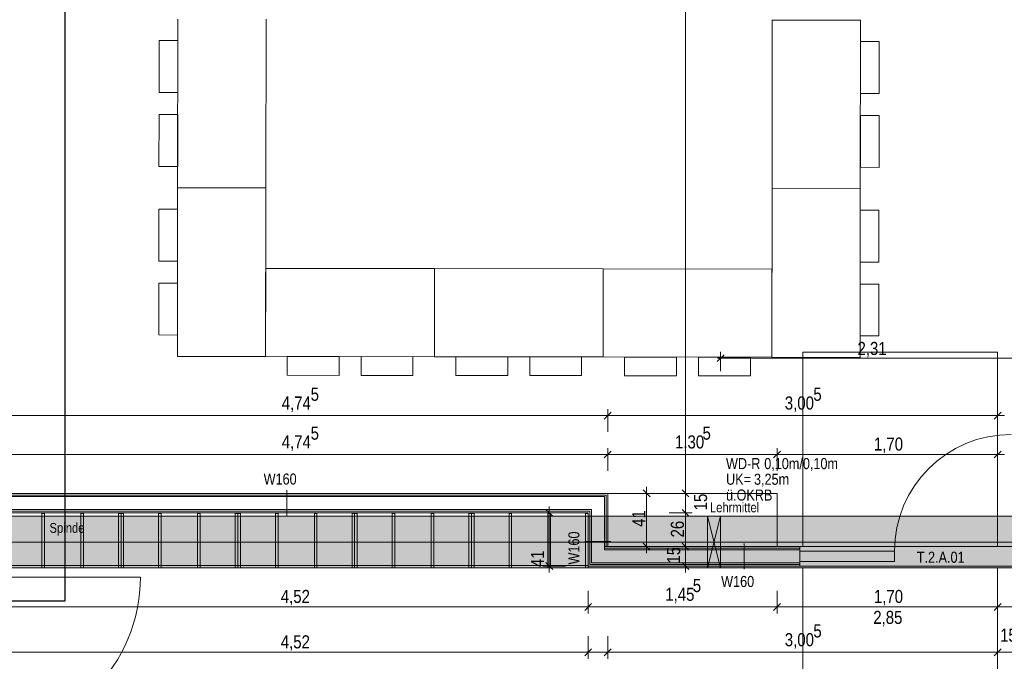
# Model space of a CAD drawing. Extents: x -620 to 3480, y 62 to 1102.
# Tile 81 of 256: x -480 to -328, y 808 to 906. Entities that reach past the tile are written whole.
import ezdxf
from ezdxf.lldxf.tags import DXFTag

# ---------------------------------------------------------------- set-up
doc = ezdxf.new("R2010")
doc.units = 0
doc.layers.get('0').update_dxf_attribs({"lineweight": 13})
for name, color, linetype, lineweight, true_color in [('00 -Bauelemente -Dämmung innen', 7, 'Continuous', 9, 0xff7fe6), ('00 -Bauelemente -Gipskarton', 7, 'Continuous', 9, 0xff7fe6), ('30 -34 Innenwände- 11 Durchbruch', 4, 'Continuous', 9, 0x00ffff), ('30 -34 Innenwände- 2 nichttragend', 7, 'Continuous', 18, 0xff7fe6), ('30 -34 Innenwände- 4 Türen_Fenster', 7, 'Continuous', 15, 0x9955ff), ('30 -35 Decken- 1 Konstruktion-Träger- Stahlbeton', 7, 'grob-A06G9SLJ8I', 13, 0x33aa00), ('60- 61 allgemeine Ausstattung- 1 Möbel', 7, 'Continuous', 9, 0x00cccc), ('70 -72 Beschriftung- 1 Beschriftung allgemein', 7, 'Continuous', 9, 0xff6633), ('70 -72 Beschriftung- 8 barrierefrei', 7, 'grob-A06G9SLJ8I', 9, 0x888888), ('70 -76 Bemaßung- 2 Allgemein', 9, 'Continuous', 5, 0x808080), ('E_Leerrohr_Detailnummer', 1, 'Continuous', 25, 0xff0000), ('iwb_Schraffur_Unterzug', 7, 'Continuous', 5, 0xffffcc)]:
    doc.layers.add(name, color=color, linetype=linetype, lineweight=lineweight, true_color=true_color)
for name, color, linetype, lineweight in [('70 -71 Achsen- 1 Gebäudeachsen', 7, 'STRICHPUNKT2-A06G9SLK8I', 18), ('70 -75 Raumstempel- 3 Wandstempel', 7, 'Continuous', 50), ('Keine', 7, 'Continuous', 9)]:
    doc.layers.add(name, color=color, linetype=linetype, lineweight=lineweight)
doc.styles.get("Standard").update_dxf_attribs({"font": 'ARIALN.TTF'})
tags = doc.linetypes.add('fein_strichliert-A06G9SLL8I', pattern=[4, 1, -2, 1]).pattern_tags.tags
tags[8:9] = [DXFTag(74, 4), DXFTag(75, 0), DXFTag(340, '0'), DXFTag(46, 0.0), DXFTag(50, 0.0), DXFTag(44, 0.0), DXFTag(45, 0.0)]
tags[6:7] = [DXFTag(74, 4), DXFTag(75, 0), DXFTag(340, '0'), DXFTag(46, 0.0), DXFTag(50, 0.0), DXFTag(44, 0.0), DXFTag(45, 0.0)]
tags[4:5] = [DXFTag(74, 4), DXFTag(75, 0), DXFTag(340, '0'), DXFTag(46, 0.0), DXFTag(50, 0.0), DXFTag(44, 0.0), DXFTag(45, 0.0)]
tags = doc.linetypes.add('grob-A06G9SLJ8I', pattern=[14, 3, -8, 3]).pattern_tags.tags
tags[8:9] = [DXFTag(74, 4), DXFTag(75, 0), DXFTag(340, '0'), DXFTag(46, 0.0), DXFTag(50, 0.0), DXFTag(44, 0.0), DXFTag(45, 0.0)]
tags[6:7] = [DXFTag(74, 4), DXFTag(75, 0), DXFTag(340, '0'), DXFTag(46, 0.0), DXFTag(50, 0.0), DXFTag(44, 0.0), DXFTag(45, 0.0)]
tags[4:5] = [DXFTag(74, 4), DXFTag(75, 0), DXFTag(340, '0'), DXFTag(46, 0.0), DXFTag(50, 0.0), DXFTag(44, 0.0), DXFTag(45, 0.0)]
tags = doc.linetypes.add('STRICHPUNKT2-A06G9SLK8I', pattern=[12.7, 6.35, -3.175, 0, -3.175]).pattern_tags.tags
tags[10:11] = [DXFTag(74, 4), DXFTag(75, 0), DXFTag(340, '0'), DXFTag(46, 0.0), DXFTag(50, 0.0), DXFTag(44, 0.0), DXFTag(45, 0.0)]
tags[8:9] = [DXFTag(74, 4), DXFTag(75, 0), DXFTag(340, '0'), DXFTag(46, 0.0), DXFTag(50, 0.0), DXFTag(44, 0.0), DXFTag(45, 0.0)]
tags[6:7] = [DXFTag(74, 4), DXFTag(75, 0), DXFTag(340, '0'), DXFTag(46, 0.0), DXFTag(50, 0.0), DXFTag(44, 0.0), DXFTag(45, 0.0)]
tags[4:5] = [DXFTag(74, 4), DXFTag(75, 0), DXFTag(340, '0'), DXFTag(46, 0.0), DXFTag(50, 0.0), DXFTag(44, 0.0), DXFTag(45, 0.0)]

# ---------------------------------------------------------------- blocks, each defined once
blk = doc.blocks.new('Referenz-A06G9SLM8I')
at = {"layer": '00 -Bauelemente -Dämmung innen', "color": 0, "linetype": 'Continuous', "lineweight": -2, "ltscale": 0.13}
for p, q in [((-484.5, 832.9), (-390.1, 832.9)), ((-390.1, 832.9), (-390.1, 825.2)), ((-484.5, 830.9), (-392.1, 830.9)), ((-392.1, 830.9), (-392.1, 822.7)), ((-390.1, 825.2), (-390.1, 824.7)), ((-390.1, 824.7), (-360, 824.7)), ((-392.1, 822.7), (-360, 822.7))]:
    blk.add_line(p, q, dxfattribs=at)
at = {"layer": '00 -Bauelemente -Gipskarton', "color": 0, "linetype": 'Continuous', "lineweight": -2, "ltscale": 0.13}
for p, q in [((-484.5, 833.4), (-389.6, 833.4)), ((-484.5, 833.15), (-389.85, 833.15)), ((-389.85, 833.15), (-389.85, 825.2)), ((-389.6, 833.4), (-389.6, 825.2)), ((-484.5, 832.9), (-390.1, 832.9)), ((-390.1, 832.9), (-390.1, 825.2)), ((-484.5, 830.9), (-392.1, 830.9)), ((-484.5, 830.65), (-392.35, 830.65)), ((-484.5, 830.4), (-392.6, 830.4)), ((-392.6, 830.4), (-392.6, 822.2)), ((-392.35, 830.65), (-392.35, 822.45)), ((-392.1, 830.9), (-392.1, 822.7)), ((-390.1, 825.2), (-389.6, 825.2)), ((-390.1, 825.2), (-390.1, 824.95)), ((-390.1, 824.95), (-360, 824.95)), ((-390.1, 824.95), (-390.1, 824.7)), ((-390.1, 824.7), (-360, 824.7)), ((-389.6, 825.2), (-360, 825.2)), ((-392.35, 822.45), (-360, 822.45)), ((-392.1, 822.7), (-360, 822.7)), ((-392.6, 822.2), (-360, 822.2))]:
    blk.add_line(p, q, dxfattribs=at)
at = {"layer": '30 -34 Innenwände- 11 Durchbruch', "color": 0, "linetype": 'Continuous', "lineweight": -2, "ltscale": 0.13}
for p, q in [((-374.2, 821.9), (-374.2, 829.9)), ((-374.2, 829.9), (-372.2, 821.9)), ((-372.2, 829.9), (-374.2, 821.9)), ((-374.2, 829.9), (-372.2, 829.9)), ((-372.2, 829.9), (-374.2, 821.9)), ((-372.2, 821.9), (-374.2, 829.9)), ((-372.2, 821.9), (-372.2, 829.9)), ((-374.2, 821.9), (-372.2, 821.9))]:
    blk.add_line(p, q, dxfattribs=at)
at = {"layer": '30 -34 Innenwände- 11 Durchbruch', "color": 0, "lineweight": -2}
for points in [[(-374.2, 821.9), (-374.2, 829.9), (-373.2, 825.9)], [(-372.2, 821.9), (-373.2, 825.9), (-372.2, 829.9)]]:
    blk.add_solid(points, dxfattribs=at)
at = {"layer": '30 -34 Innenwände- 2 nichttragend', "color": 0, "linetype": 'Continuous', "lineweight": -2, "ltscale": 0.13}
for p, q in [((-484.5, 833.4), (-389.6, 833.4)), ((-389.6, 833.4), (-389.6, 825.2)), ((-484.5, 830.4), (-392.6, 830.4)), ((-392.6, 830.4), (-392.6, 822.2)), ((-389.6, 825.2), (-360, 825.2)), ((-360, 824.95), (-360, 825.2)), ((-360, 822.2), (-360, 824.95)), ((-360, 824.7), (-360, 824.95)), ((-360, 822.7), (-360, 824.7)), ((-360, 822.45), (-360, 822.7)), ((-360, 822.2), (-360, 822.45)), ((-392.6, 822.2), (-360, 822.2))]:
    blk.add_line(p, q, dxfattribs=at)
at = {"layer": '30 -34 Innenwände- 4 Türen_Fenster', "color": 0, "linetype": 'grob-A06G9SLJ8I', "lineweight": -2, "ltscale": 0.13}
for p, q in [((-360, 825.2), (-326, 825.2)), ((-360, 822.2), (-326, 822.2)), ((-486.2, 820.5), (-461.6, 820.5))]:
    blk.add_line(p, q, dxfattribs=at)
at = {"layer": '30 -34 Innenwände- 4 Türen_Fenster', "color": 0, "linetype": 'Continuous', "lineweight": -2, "ltscale": 0.13}
for p, q in [((-360, 824.5), (-345.4, 824.5)), ((-360, 822.9), (-360, 824.5)), ((-345.4, 824.5), (-345.4, 822.9)), ((-345.4, 822.9), (-360, 822.9))]:
    blk.add_line(p, q, dxfattribs=at)
at = {"layer": '30 -34 Innenwände- 4 Türen_Fenster', "color": 0, "linetype": 'grob-A06G9SLJ8I', "lineweight": -2, "ltscale": 0.13}
for centre, major_axis in [((-327.4, 824.5), (0, 18)), ((-486.2, 820.5), (0, -24.6))]:
    blk.add_ellipse(centre, major_axis=major_axis, ratio=1, start_param=0, end_param=1.570796, dxfattribs=at)
at = {"layer": '30 -35 Decken- 1 Konstruktion-Träger- Stahlbeton', "color": 0, "linetype": 'STRICHPUNKT2-A06G9SLK8I', "lineweight": -2, "ltscale": 0.13}
for p, q in [((-554.53, 829.9), (4, 829.9)), ((-554.53, 821.9), (4, 821.9))]:
    blk.add_line(p, q, dxfattribs=at)
at = {"layer": '60- 61 allgemeine Ausstattung- 1 Möbel', "color": 0, "linetype": 'Continuous', "lineweight": -2, "ltscale": 0.13}
for p, q in [((-455.87, 880.53), (-455.83, 906.53)), ((-442.23, 906.51), (-442.27, 880.51)), ((-364.27, 880.4), (-364.23, 906.4)), ((-364.23, 906.4), (-350.63, 906.38)), ((-350.63, 906.38), (-350.67, 880.38)), ((-458.73, 895.23), (-458.72, 903.23)), ((-458.72, 903.23), (-455.84, 903.22)), ((-455.84, 903.22), (-455.85, 895.22)), ((-350.65, 895.08), (-350.64, 903.08)), ((-350.64, 903.08), (-347.76, 903.07)), ((-347.76, 903.07), (-347.77, 895.07)), ((-455.85, 895.22), (-458.73, 895.23)), ((-347.77, 895.07), (-350.65, 895.08)), ((-458.75, 883.84), (-458.73, 891.84)), ((-458.73, 891.84), (-455.85, 891.83)), ((-455.85, 891.83), (-455.86, 883.83)), ((-350.66, 883.69), (-350.65, 891.69)), ((-350.65, 891.69), (-347.77, 891.68)), ((-347.77, 891.68), (-347.78, 883.68)), ((-455.86, 883.83), (-458.75, 883.84)), ((-347.78, 883.68), (-350.66, 883.69)), ((-455.91, 854.53), (-455.87, 880.53)), ((-455.87, 880.53), (-442.27, 880.51)), ((-442.27, 880.51), (-455.87, 880.53)), ((-442.27, 880.51), (-442.31, 854.51)), ((-364.31, 854.4), (-364.27, 880.4)), ((-364.27, 880.4), (-350.67, 880.38)), ((-350.67, 880.38), (-364.27, 880.4)), ((-350.67, 880.38), (-350.71, 854.38)), ((-458.77, 869.23), (-458.75, 877.23)), ((-458.75, 877.23), (-455.87, 877.22)), ((-455.87, 877.22), (-455.88, 869.22)), ((-350.68, 869.08), (-350.67, 877.08)), ((-350.67, 877.08), (-347.79, 877.07)), ((-347.79, 877.07), (-347.8, 869.07)), ((-455.88, 869.22), (-458.77, 869.23)), ((-442.31, 854.51), (-442.29, 868.11)), ((-442.29, 868.11), (-416.29, 868.07)), ((-416.29, 868.07), (-416.31, 854.47)), ((-416.31, 854.47), (-416.29, 868.07)), ((-416.29, 868.07), (-390.29, 868.04)), ((-390.31, 854.44), (-390.29, 868.04)), ((-390.29, 868.04), (-390.31, 854.44)), ((-390.29, 868.04), (-364.29, 868)), ((-364.29, 868), (-364.31, 854.4)), ((-347.8, 869.07), (-350.68, 869.08)), ((-458.78, 857.84), (-458.77, 865.84)), ((-458.77, 865.84), (-455.89, 865.83)), ((-455.89, 865.83), (-455.9, 857.83)), ((-350.7, 857.69), (-350.69, 865.69)), ((-350.69, 865.69), (-347.81, 865.68)), ((-347.81, 865.68), (-347.82, 857.68)), ((-455.9, 857.83), (-458.78, 857.84)), ((-347.82, 857.68), (-350.7, 857.69)), ((-442.31, 854.51), (-455.91, 854.53)), ((-416.31, 854.47), (-442.31, 854.51)), ((-439, 851.62), (-439, 854.51)), ((-439, 854.51), (-431, 854.49)), ((-431, 854.49), (-431, 851.61)), ((-427.61, 851.61), (-427.61, 854.49)), ((-427.61, 854.49), (-419.61, 854.48)), ((-419.61, 854.48), (-419.61, 851.6)), ((-390.31, 854.44), (-416.31, 854.47)), ((-413, 851.59), (-413, 854.47)), ((-413, 854.47), (-405, 854.46)), ((-405, 854.46), (-405, 851.58)), ((-401.61, 851.57), (-401.61, 854.45)), ((-401.61, 854.45), (-393.61, 854.44)), ((-393.61, 854.44), (-393.61, 851.56)), ((-364.31, 854.4), (-390.31, 854.44)), ((-387, 851.55), (-387, 854.43)), ((-387, 854.43), (-379, 854.42)), ((-379, 854.42), (-379, 851.54)), ((-375.61, 851.54), (-375.61, 854.42)), ((-375.61, 854.42), (-367.61, 854.41)), ((-367.61, 854.41), (-367.61, 851.52)), ((-350.71, 854.38), (-364.31, 854.4)), ((-431, 851.61), (-439, 851.62)), ((-419.61, 851.6), (-427.61, 851.61)), ((-405, 851.58), (-413, 851.59)), ((-393.61, 851.56), (-401.61, 851.57)), ((-379, 851.54), (-387, 851.55)), ((-367.61, 851.52), (-375.61, 851.54))]:
    blk.add_line(p, q, dxfattribs=at)
at = {"layer": '60- 61 allgemeine Ausstattung- 1 Möbel', "color": 0, "lineweight": -2}
for p, q in [((-389.6, 833.4), (-363.5, 833.4)), ((-389.6, 825.2), (-389.6, 833.4)), ((-363.5, 833.4), (-363.5, 825.2)), ((-363.5, 825.2), (-389.6, 825.2))]:
    blk.add_line(p, q, dxfattribs=at)
at = {"layer": '60- 61 allgemeine Ausstattung- 1 Möbel', "color": 0, "linetype": 'fein_strichliert-A06G9SLL8I', "lineweight": -2, "ltscale": 0.13}
for p, q in [((-476.8, 830.3), (-476.4, 830.3)), ((-476.8, 821.9), (-476.8, 830.3)), ((-476.4, 830.3), (-476.4, 821.9)), ((-470.8, 830.3), (-470.4, 830.3)), ((-470.8, 821.9), (-470.8, 830.3)), ((-470.4, 830.3), (-470.4, 821.9)), ((-465, 830.3), (-464.6, 830.3)), ((-465, 821.9), (-465, 830.3)), ((-464.6, 830.3), (-464.2, 830.3)), ((-464.6, 821.9), (-464.6, 830.3)), ((-464.6, 830.3), (-464.6, 821.9)), ((-464.2, 830.3), (-464.2, 821.9)), ((-458.8, 830.3), (-458.4, 830.3)), ((-458.8, 821.9), (-458.8, 830.3)), ((-458.4, 830.3), (-458.4, 821.9)), ((-452.8, 830.3), (-452.4, 830.3)), ((-452.8, 821.9), (-452.8, 830.3)), ((-452.4, 830.3), (-452.4, 821.9)), ((-447, 830.3), (-446.6, 830.3)), ((-447, 821.9), (-447, 830.3)), ((-446.6, 830.3), (-446.6, 821.9)), ((-446.6, 830.3), (-446.2, 830.3)), ((-446.6, 821.9), (-446.6, 830.3)), ((-446.2, 830.3), (-446.2, 821.9)), ((-440.8, 830.3), (-440.4, 830.3)), ((-440.8, 821.9), (-440.8, 830.3)), ((-440.4, 830.3), (-440.4, 821.9)), ((-434.8, 830.3), (-434.4, 830.3)), ((-434.8, 821.9), (-434.8, 830.3)), ((-434.4, 830.3), (-434.4, 821.9)), ((-429, 830.3), (-428.6, 830.3)), ((-429, 821.9), (-429, 830.3)), ((-428.6, 830.3), (-428.6, 821.9)), ((-428.6, 830.3), (-428.2, 830.3)), ((-428.6, 821.9), (-428.6, 830.3)), ((-428.2, 830.3), (-428.2, 821.9)), ((-422.8, 830.3), (-422.4, 830.3)), ((-422.8, 821.9), (-422.8, 830.3)), ((-422.4, 830.3), (-422.4, 821.9)), ((-416.8, 830.3), (-416.4, 830.3)), ((-416.8, 821.9), (-416.8, 830.3)), ((-416.4, 830.3), (-416.4, 821.9)), ((-411, 830.3), (-410.6, 830.3)), ((-411, 821.9), (-411, 830.3)), ((-410.6, 830.3), (-410.6, 821.9)), ((-410.6, 830.3), (-410.2, 830.3)), ((-410.6, 821.9), (-410.6, 830.3)), ((-410.2, 830.3), (-410.2, 821.9)), ((-404.8, 830.3), (-404.4, 830.3)), ((-404.8, 821.9), (-404.8, 830.3)), ((-404.4, 830.3), (-404.4, 821.9)), ((-398.8, 830.3), (-398.4, 830.3)), ((-398.8, 821.9), (-398.8, 830.3)), ((-398.4, 830.3), (-398.4, 821.9)), ((-393, 830.3), (-392.6, 830.3)), ((-393, 821.9), (-393, 830.3)), ((-392.6, 830.3), (-392.6, 821.9)), ((-482.6, 822.3), (-392.6, 822.3)), ((-392.6, 821.9), (-482.6, 821.9)), ((-476.4, 821.9), (-476.8, 821.9)), ((-470.4, 821.9), (-470.8, 821.9)), ((-464.6, 821.9), (-465, 821.9)), ((-464.2, 821.9), (-464.6, 821.9)), ((-458.4, 821.9), (-458.8, 821.9)), ((-452.4, 821.9), (-452.8, 821.9)), ((-446.6, 821.9), (-447, 821.9)), ((-446.2, 821.9), (-446.6, 821.9)), ((-440.4, 821.9), (-440.8, 821.9)), ((-434.4, 821.9), (-434.8, 821.9)), ((-428.6, 821.9), (-429, 821.9)), ((-428.2, 821.9), (-428.6, 821.9)), ((-422.4, 821.9), (-422.8, 821.9)), ((-416.4, 821.9), (-416.8, 821.9)), ((-410.6, 821.9), (-411, 821.9)), ((-410.2, 821.9), (-410.6, 821.9)), ((-404.4, 821.9), (-404.8, 821.9)), ((-398.4, 821.9), (-398.8, 821.9)), ((-392.6, 821.9), (-393, 821.9)), ((-392.6, 822.3), (-392.6, 821.9))]:
    blk.add_line(p, q, dxfattribs=at)
at = {"layer": '70 -71 Achsen- 1 Gebäudeachsen', "color": 0, "linetype": 'STRICHPUNKT2-A06G9SLK8I', "lineweight": -2, "ltscale": 0.13}
blk.add_line((-554.53, 825.88), (92.91, 825.88), dxfattribs=at)
at = {"layer": '70 -72 Beschriftung- 8 barrierefrei', "color": 0, "linetype": 'grob-A06G9SLJ8I', "lineweight": -2, "ltscale": 0.13}
for p, q in [((-359.5, 825.2), (-359.5, 855.2)), ((-359.5, 855.2), (-329.5, 855.2)), ((-329.5, 855.2), (-329.5, 825.2)), ((-329.5, 825.2), (-359.5, 825.2)), ((-359.5, 791.9), (-359.5, 821.9)), ((-359.5, 821.9), (-329.5, 821.9)), ((-329.5, 821.9), (-329.5, 791.9))]:
    blk.add_line(p, q, dxfattribs=at)
at = {"layer": '70 -75 Raumstempel- 3 Wandstempel', "color": 0, "linetype": 'Continuous', "lineweight": -2, "ltscale": 0.13}
for p, q in [((-439.05, 833.9), (-439.05, 829.9)), ((-393.1, 826), (-389.1, 826)), ((-368.54, 821.7), (-368.54, 825.7))]:
    blk.add_line(p, q, dxfattribs=at)
at = {"layer": '70 -76 Bemaßung- 2 Allgemein', "color": 0, "linetype": 'Continuous', "lineweight": -2, "ltscale": 0.13}
for p, q in [((-377.6, 834.46), (-377.6, 985.84)), ((-372.73, 853.72), (-371.67, 854.78)), ((-372.2, 852.25), (-372.2, 855.25)), ((-372.7, 854.25), (-371.14, 854.25)), ((-327.06, 854.25), (-371.14, 854.25)), ((-390.66, 845.4), (-483.44, 845.4)), ((-388.6, 845.4), (-390.66, 845.4)), ((-390.6, 845.4), (-388.54, 845.4)), ((-389.07, 845.93), (-390.13, 844.87)), ((-390.13, 844.87), (-389.07, 845.93)), ((-389.6, 842.9), (-389.6, 846.4)), ((-389.6, 842.9), (-389.6, 846.4)), ((-330.56, 845.4), (-388.54, 845.4)), ((-328.5, 845.4), (-330.56, 845.4)), ((-330.5, 845.4), (-328.44, 845.4)), ((-328.97, 845.93), (-330.03, 844.87)), ((-330.03, 844.87), (-328.97, 845.93)), ((-329.5, 842.9), (-329.5, 846.4)), ((-329.5, 842.9), (-329.5, 846.4)), ((-390.66, 839.4), (-483.44, 839.4)), ((-388.6, 839.4), (-390.66, 839.4)), ((-390.6, 839.4), (-388.54, 839.4)), ((-389.07, 839.93), (-390.13, 838.87)), ((-390.13, 838.87), (-389.07, 839.93)), ((-389.6, 836.9), (-389.6, 840.4)), ((-389.6, 836.9), (-389.6, 840.4)), ((-364.56, 839.4), (-388.54, 839.4)), ((-362.5, 839.4), (-364.56, 839.4)), ((-364.5, 839.4), (-362.44, 839.4)), ((-362.97, 839.93), (-364.03, 838.87)), ((-364.03, 838.87), (-362.97, 839.93)), ((-363.5, 836.9), (-363.5, 840.4)), ((-363.5, 836.9), (-363.5, 840.4)), ((-330.56, 839.4), (-362.44, 839.4)), ((-328.5, 839.4), (-330.56, 839.4)), ((-330.5, 839.4), (-328.44, 839.4)), ((-328.97, 839.93), (-330.03, 838.87)), ((-330.03, 838.87), (-328.97, 839.93)), ((-329.5, 836.9), (-329.5, 840.4)), ((-329.5, 836.9), (-329.5, 840.4)), ((-377.6, 834.46), (-377.6, 835.53)), ((-386.1, 833.4), (-382.6, 833.4)), ((-384.13, 833.93), (-383.07, 832.87)), ((-383.6, 834.4), (-383.6, 832.34)), ((-380.1, 833.4), (-376.6, 833.4)), ((-380.1, 833.4), (-376.6, 833.4)), ((-377.07, 832.87), (-378.13, 833.93)), ((-377.07, 832.87), (-378.13, 833.93)), ((-377.6, 832.4), (-377.6, 834.46)), ((-377.6, 832.4), (-377.6, 834.46)), ((-377.6, 830.4), (-377.6, 833.4)), ((-383.6, 826.26), (-383.6, 832.34)), ((-396.1, 830.4), (-399.6, 830.4)), ((-399.13, 830.93), (-398.07, 829.87)), ((-398.6, 831.4), (-398.6, 829.34)), ((-380.1, 830.4), (-376.6, 830.4)), ((-380.1, 830.4), (-376.6, 830.4)), ((-378.13, 830.93), (-377.07, 829.87)), ((-378.13, 830.93), (-377.07, 829.87)), ((-377.6, 831.4), (-377.6, 829.34)), ((-377.6, 831.4), (-377.6, 829.34)), ((-398.6, 829.34), (-398.6, 823.26)), ((-377.6, 829.34), (-377.6, 828.28)), ((-377.6, 826.26), (-377.6, 829.34)), ((-383.07, 824.67), (-384.13, 825.73)), ((-383.6, 824.2), (-383.6, 826.26)), ((-377.07, 824.67), (-378.13, 825.73)), ((-378.13, 825.73), (-377.07, 824.67)), ((-377.6, 824.2), (-377.6, 826.26)), ((-377.6, 826.2), (-377.6, 824.14)), ((-386.1, 825.2), (-382.6, 825.2)), ((-380.1, 825.2), (-376.6, 825.2)), ((-380.1, 825.2), (-376.6, 825.2)), ((-377.6, 823.26), (-377.6, 824.14)), ((-398.07, 821.67), (-399.13, 822.73)), ((-398.6, 821.2), (-398.6, 823.26)), ((-377.07, 821.67), (-378.13, 822.73)), ((-377.6, 821.2), (-377.6, 823.26)), ((-396.1, 822.2), (-399.6, 822.2)), ((-380.1, 822.2), (-376.6, 822.2)), ((-392.6, 818.4), (-392.6, 814.9)), ((-392.6, 818.4), (-392.6, 814.9)), ((-363.5, 818.4), (-363.5, 814.9)), ((-363.5, 818.4), (-363.5, 814.9)), ((-329.5, 818.4), (-329.5, 814.9)), ((-329.5, 818.4), (-329.5, 814.9)), ((-392.07, 816.43), (-393.13, 815.37)), ((-393.13, 815.37), (-392.07, 816.43)), ((-362.97, 816.43), (-364.03, 815.37)), ((-364.03, 815.37), (-362.97, 816.43)), ((-328.97, 816.43), (-330.03, 815.37)), ((-328.97, 816.43), (-330.03, 815.37)), ((-393.66, 815.9), (-481.94, 815.9)), ((-391.6, 815.9), (-393.66, 815.9)), ((-393.6, 815.9), (-391.54, 815.9)), ((-364.56, 815.9), (-391.54, 815.9)), ((-362.5, 815.9), (-364.56, 815.9)), ((-364.5, 815.9), (-362.44, 815.9)), ((-330.56, 815.9), (-362.44, 815.9)), ((-330.56, 815.9), (-331.62, 815.9)), ((-328.5, 815.9), (-330.56, 815.9)), ((-328.5, 815.9), (-330.56, 815.9)), ((-326.5, 815.9), (-329.5, 815.9)), ((-392.6, 811.4), (-392.6, 807.9)), ((-392.6, 811.4), (-392.6, 807.9)), ((-389.6, 811.4), (-389.6, 807.9)), ((-389.6, 811.4), (-389.6, 807.9)), ((-329.5, 811.4), (-329.5, 807.9)), ((-329.5, 811.4), (-329.5, 807.9)), ((-393.66, 808.9), (-481.94, 808.9)), ((-393.66, 808.9), (-394.72, 808.9)), ((-391.6, 808.9), (-393.66, 808.9)), ((-391.6, 808.9), (-393.66, 808.9)), ((-392.07, 809.43), (-393.13, 808.37)), ((-392.07, 809.43), (-393.13, 808.37)), ((-389.6, 808.9), (-392.6, 808.9)), ((-390.6, 808.9), (-388.54, 808.9)), ((-390.6, 808.9), (-388.54, 808.9)), ((-390.13, 808.37), (-389.07, 809.43)), ((-390.13, 808.37), (-389.07, 809.43)), ((-388.54, 808.9), (-387.48, 808.9)), ((-330.56, 808.9), (-388.54, 808.9)), ((-330.56, 808.9), (-331.62, 808.9)), ((-328.5, 808.9), (-330.56, 808.9)), ((-328.5, 808.9), (-330.56, 808.9)), ((-328.97, 809.43), (-330.03, 808.37)), ((-328.97, 809.43), (-330.03, 808.37)), ((-326.5, 808.9), (-329.5, 808.9))]:
    blk.add_line(p, q, dxfattribs=at)
at = {"layer": '30 -34 Innenwände- 11 Durchbruch', "color": 0, "linetype": 'Continuous', "lineweight": -2, "ltscale": 0.13, "char_height": 1.7, "attachment_point": 1}
for s, insert in [('{\\fArial Narrow;WD-R}', (-371.36, 838.85)), ('{\\fArial Narrow;0,10m/0,10m}', (-365.47, 838.85)), ('{\\fArial Narrow;UK=}', (-371.36, 836.44)), ('{\\fArial Narrow;3,25m}', (-367.05, 836.44)), ('{\\fArial Narrow;ü.OKRB}', (-371.36, 834))]:
    blk.add_mtext(s, dxfattribs=dict(at, insert=insert))
at = {"layer": '70 -72 Beschriftung- 1 Beschriftung allgemein', "color": 0, "linetype": 'Continuous', "lineweight": -2, "ltscale": 0.13, "char_height": 1.5103, "attachment_point": 1}
for s, insert in [('{\\fArial Narrow;Lehrmittel}', (-373.84, 832)), ('{\\fArial Narrow;Spinde}', (-475.62, 828.84))]:
    blk.add_mtext(s, dxfattribs=dict(at, insert=insert))
at = {"layer": '70 -75 Raumstempel- 3 Wandstempel', "color": 0, "linetype": 'ByBlock', "lineweight": -2, "ltscale": 0.13, "char_height": 1.7, "attachment_point": 1}
for insert in [(-442.62, 836.47), (-372.11, 820.67)]:
    blk.add_mtext('{\\fArial Narrow;W160}', dxfattribs=dict(at, insert=insert))
at = {"layer": '70 -75 Raumstempel- 3 Wandstempel', "color": 0, "linetype": 'ByBlock', "lineweight": -2, "ltscale": 0.13, "insert": (-395.66, 822.44), "char_height": 1.7, "attachment_point": 1, "rotation": 90}
blk.add_mtext('{\\fArial Narrow;W160}', dxfattribs=at)
at = {"layer": '70 -76 Bemaßung- 2 Allgemein', "color": 0, "linetype": 'Continuous', "lineweight": -2, "ltscale": 0.13, "char_height": 2.0138, "attachment_point": 1}
for s, insert in [('{\\fArial Narrow;2,31}', (-351.1, 856.76)), ('{\\fArial Narrow;4,74}', (-439.83, 848.35)), ('{\\fArial Narrow;5}', (-435.37, 849.7)), ('{\\fArial Narrow;3,00}', (-362.3, 848.35)), ('{\\fArial Narrow;5}', (-357.9, 849.7)), ('{\\fArial Narrow;5}', (-435.37, 843.7)), ('{\\fArial Narrow;5}', (-374.98, 843.7)), ('{\\fArial Narrow;4,74}', (-439.83, 842.35)), ('{\\fArial Narrow;1,30}', (-379.22, 842.35)), ('{\\fArial Narrow;1,70}', (-348.57, 842.02)), ('{\\fArial Narrow;5}', (-376.48, 820.2)), ('{\\fArial Narrow;4,52}', (-439.98, 818.52)), ('{\\fArial Narrow;1,45}', (-380.72, 818.85)), ('{\\fArial Narrow;1,70}', (-348.57, 818.52)), ('{\\fArial Narrow;2,85}', (-348.67, 815.29)), ('{\\fArial Narrow;3,00}', (-362.3, 811.85)), ('{\\fArial Narrow;5}', (-357.9, 813.2)), ('{\\fArial Narrow;15}', (-329.12, 812.54)), ('{\\fArial Narrow;4,52}', (-439.98, 811.52))]:
    blk.add_mtext(s, dxfattribs=dict(at, insert=insert))
at = {"layer": '70 -76 Bemaßung- 2 Allgemein', "color": 0, "linetype": 'Continuous', "lineweight": -2, "ltscale": 0.13, "char_height": 2.0138, "attachment_point": 1, "rotation": 90}
for s, insert in [('{\\fArial Narrow;15}', (-376.3, 830.79)), ('{\\fArial Narrow;41}', (-385.82, 828.25)), ('{\\fArial Narrow;26}', (-379.86, 826.61)), ('{\\fArial Narrow;15}', (-380.45, 822.59)), ('{\\fArial Narrow;41}', (-401.43, 822.03))]:
    blk.add_mtext(s, dxfattribs=dict(at, insert=insert))
at = {"layer": 'Keine', "color": 0, "linetype": 'ByBlock', "lineweight": -2, "ltscale": 0.13, "insert": (-341.96, 824.41), "char_height": 1.7, "attachment_point": 1}
blk.add_mtext('{\\fArial Narrow;T.2.A.01}', dxfattribs=at)
blk = doc.blocks.new('Referenz-A06G9SLO8I')
at = {"layer": 'iwb_Schraffur_Unterzug', "linetype": 'Continuous', "ltscale": 0.13}
for points in [[(-554.53, 829.88), (3.97, 829.88), (3.97, 821.88)], [(-554.53, 829.88), (3.97, 821.88), (-554.53, 828.74)], [(-554.53, 828.74), (3.97, 821.88), (-554.53, 821.88)]]:
    blk.add_solid(points, dxfattribs=at)
blk = doc.blocks.new('Polygon-A06G9SMA8I')
at = {"color": 0, "linetype": 'ByBlock', "lineweight": -2, "ltscale": 0.25}
for p, q in [((-554.53, 1000.49), (-473.27, 1000.49)), ((-473.27, 1000.49), (-473.27, 816.78)), ((-473.27, 816.78), (-554.53, 816.78))]:
    blk.add_line(p, q, dxfattribs=at)

msp = doc.modelspace()

# ---------------------------------------------------------------- block references
at = {"color": 8, "lineweight": 13, "ltscale": 0.13, "true_color": 0x808080}
msp.add_blockref('Referenz-A06G9SLM8I', (0, 0), dxfattribs=at)
at = {"color": 8, "lineweight": 25, "ltscale": 0.25, "true_color": 0x808080}
msp.add_blockref('Referenz-A06G9SLO8I', (0, 0), dxfattribs=at)
at = {"layer": 'E_Leerrohr_Detailnummer', "ltscale": 0.25}
msp.add_blockref('Polygon-A06G9SMA8I', (0, 0), dxfattribs=at)

doc.saveas('drawing.dxf')
